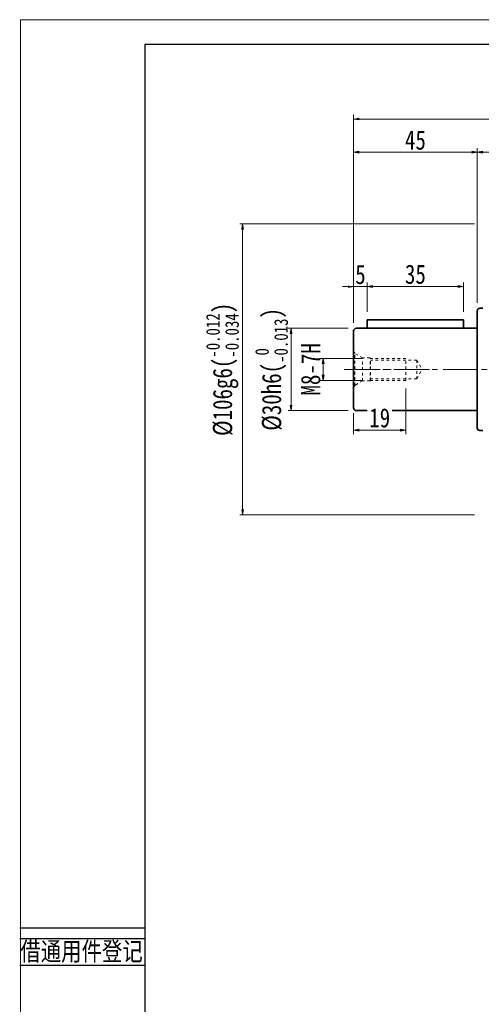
# Model space of a CAD drawing. Header units: millimetres. Extents: x -12 to 767, y -8 to 530.
# Tile 2 of 4: x -12 to 156, y 171 to 530. Entities that reach past the tile are written whole.
import ezdxf
from ezdxf.enums import TextEntityAlignment as Align

# ---------------------------------------------------------------- set-up
doc = ezdxf.new("R2010")
doc.units = ezdxf.units.MM
doc.linetypes.add('点画线', pattern=[18, 12, -2, 2, -2])
doc.linetypes.add('虚线', pattern=[2, 1, -1])
doc.layers.add('2细线层', color=4, linetype='Continuous')
doc.layers.add('6文字层', color=3, linetype='Continuous')
for name, color, linetype, lineweight in [('中心线层', 1, '点画线', 18), ('图框_外框线', 7, 'Continuous', 18), ('尺寸线层', 3, 'Continuous', 18), ('粗实线层', 7, 'Continuous', 35)]:
    doc.layers.add(name, color=color, linetype=linetype, lineweight=lineweight)
doc.styles.add('宋体', font='SimSun.ttf', dxfattribs={"width": 0.8})
doc.dimstyles.new('A水平标注$0', dxfattribs={"dimtxt": 3.5, "dimasz": 2, "dimexe": 1.5, "dimexo": 3, "dimgap": 1.1, "dimtad": 1, "dimtoh": 1, "dimdec": 4, "dimdsep": 46, "dimtxsty": '宋体', "dimblk": 'OPEN', "dimcen": 3, "dimclrd": 3, "dimclre": 3, "dimclrt": 6, "dimadec": 0, "dimazin": 0, "dimtm": 1e-09, "dimtfac": 1, "dimtdec": 4, "dimtix": 1, "dimtmove": 0, "dimatfit": 3, "dimldrblk": 'OPEN', "dimfxl": 0, "dimlwd": 13, "dimlwe": 13, "dimarcsym": 0})
doc.dimstyles.new('D直径标注φ25', dxfattribs={"dimtxt": 3.5, "dimasz": 2, "dimexe": 1, "dimexo": 3, "dimtad": 1, "dimtoh": 1, "dimdec": 1, "dimdsep": 46, "dimtxsty": '宋体', "dimblk": 'OPEN', "dimcen": 3, "dimclrd": 3, "dimclre": 3, "dimclrt": 130, "dimadec": 0, "dimazin": 0, "dimtm": 1e-09, "dimtfac": 1, "dimtdec": 1, "dimtmove": 0, "dimatfit": 0, "dimldrblk": 'OPEN', "dimfxl": 0, "dimlwd": 13, "dimlwe": 13, "dimarcsym": 0})
doc.dimstyles.new('螺孔(M8-7H)', dxfattribs={"dimtxt": 3.5, "dimasz": 2, "dimexe": 1.25, "dimexo": 3, "dimtad": 1, "dimtoh": 1, "dimdec": 4, "dimdsep": 46, "dimtxsty": '宋体', "dimblk": 'OPEN', "dimcen": 3, "dimclrd": 3, "dimclre": 3, "dimclrt": 2, "dimadec": 0, "dimazin": 0, "dimtm": 1e-09, "dimtfac": 1, "dimtdec": 4, "dimtmove": 0, "dimatfit": 3, "dimldrblk": 'OPEN', "dimfxl": 0, "dimlwd": 9, "dimlwe": 9, "dimarcsym": 0})

# ---------------------------------------------------------------- blocks, each defined once
blk = doc.blocks.new('_Open')
at = {"color": 0, "linetype": 'ByBlock', "lineweight": -2}
for p, q in [((-1, 0.17), (0, 0)), ((-1, -0.17), (0, 0)), ((0, 0), (-1, 0))]:
    blk.add_line(p, q, dxfattribs=at)
blk = doc.blocks.new('*D9')
at = {"layer": 'Defpoints', "color": 0, "transparency": 16777216}
for p in [(110.75, 417.73), (86.97, 387.73), (110.75, 387.73)]:
    blk.add_point(p, dxfattribs=at)
at = {"layer": '尺寸线层', "color": 3, "lineweight": 13, "transparency": 16777216}
for p, q in [((107.75, 417.73), (85.97, 417.73)), ((86.97, 415.73), (86.97, 389.73)), ((107.75, 387.73), (85.97, 387.73))]:
    blk.add_line(p, q, dxfattribs=at)
at = {"layer": '尺寸线层', "color": 3, "lineweight": 13, "transparency": 16777216, "xscale": 2, "yscale": 2, "zscale": 2}
for p, rotation in [((86.97, 417.73), 90), ((86.97, 387.73), 270)]:
    blk.add_blockref('_Open', p, dxfattribs=dict(at, rotation=rotation))
at = {"layer": '尺寸线层', "color": 130, "transparency": 16777216, "insert": (79.86, 402.73), "char_height": 7, "attachment_point": 5, "rotation": 90, "style": '宋体'}
blk.add_mtext('\\A1;%%C30h6({\\H0.707107x;\\S 0^ -0.013;})', dxfattribs=at)
blk = doc.blocks.new('*D10')
at = {"layer": 'Defpoints', "color": 0, "transparency": 16777216}
for p in [(156.75, 455.73), (69.34, 349.73), (156.75, 349.73)]:
    blk.add_point(p, dxfattribs=at)
at = {"layer": '尺寸线层', "color": 3, "lineweight": 13, "transparency": 16777216}
for p, q in [((153.75, 455.73), (68.34, 455.73)), ((69.34, 453.73), (69.34, 351.73)), ((153.75, 349.73), (68.34, 349.73))]:
    blk.add_line(p, q, dxfattribs=at)
at = {"layer": '尺寸线层', "color": 3, "lineweight": 13, "transparency": 16777216, "xscale": 2, "yscale": 2, "zscale": 2}
for p, rotation in [((69.34, 455.73), 90), ((69.34, 349.73), 270)]:
    blk.add_blockref('_Open', p, dxfattribs=dict(at, rotation=rotation))
at = {"layer": '尺寸线层', "color": 130, "transparency": 16777216, "insert": (62.01, 402.73), "char_height": 7, "attachment_point": 5, "rotation": 90, "style": '宋体'}
blk.add_mtext('\\A1;%%C106g6({\\H0.707107x;\\S-0.012^ -0.034;})', dxfattribs=at)
blk = doc.blocks.new('*D14')
at = {"layer": 'Defpoints', "color": 0, "transparency": 16777216}
for p in [(154.75, 481.82), (171.75, 457.73), (154.75, 423.98)]:
    blk.add_point(p, dxfattribs=at)
at = {"layer": '尺寸线层', "color": 3, "lineweight": 13, "transparency": 16777216}
for p, q in [((154.75, 426.98), (154.75, 483.32)), ((169.75, 481.82), (156.75, 481.82)), ((171.75, 460.73), (171.75, 483.32))]:
    blk.add_line(p, q, dxfattribs=at)
at = {"layer": '尺寸线层', "color": 3, "lineweight": 13, "transparency": 16777216, "xscale": 2, "yscale": 2, "zscale": 2, "rotation": 180}
blk.add_blockref('_Open', (154.75, 481.82), dxfattribs=at)
at = {"layer": '尺寸线层', "color": 3, "lineweight": 13, "transparency": 16777216, "xscale": 2, "yscale": 2, "zscale": 2}
blk.add_blockref('_Open', (171.75, 481.82), dxfattribs=at)
at = {"layer": '尺寸线层', "color": 6, "transparency": 16777216, "insert": (163.69, 486.22), "char_height": 7, "attachment_point": 5, "style": '宋体', "bg_fill": 3, "box_fill_scale": 1.1, "bg_fill_color": 257, "bg_fill_transparency": 0}
blk.add_mtext('17', dxfattribs=at)
blk = doc.blocks.new('*D15')
at = {"layer": 'Defpoints', "color": 0, "transparency": 16777216}
for p in [(109.75, 493.9), (109.75, 416.73), (278.75, 416.73)]:
    blk.add_point(p, dxfattribs=at)
at = {"layer": '尺寸线层', "color": 3, "lineweight": 13, "transparency": 16777216}
for p, q in [((109.75, 419.73), (109.75, 495.4)), ((278.75, 419.73), (278.75, 495.4)), ((276.75, 493.9), (111.75, 493.9))]:
    blk.add_line(p, q, dxfattribs=at)
at = {"layer": '尺寸线层', "color": 3, "lineweight": 13, "transparency": 16777216, "xscale": 2, "yscale": 2, "zscale": 2, "rotation": 180}
blk.add_blockref('_Open', (109.75, 493.9), dxfattribs=at)
at = {"layer": '尺寸线层', "color": 3, "lineweight": 13, "transparency": 16777216, "xscale": 2, "yscale": 2, "zscale": 2}
blk.add_blockref('_Open', (278.75, 493.9), dxfattribs=at)
at = {"layer": '尺寸线层', "color": 6, "transparency": 16777216, "insert": (194.25, 498.32), "char_height": 7, "attachment_point": 5, "style": '宋体', "bg_fill": 3, "box_fill_scale": 1.1, "bg_fill_color": 257, "bg_fill_transparency": 0}
blk.add_mtext('169', dxfattribs=at)
blk = doc.blocks.new('*D22')
at = {"layer": 'Defpoints', "color": 0, "transparency": 16777216}
for p in [(114.75, 420.73), (109.75, 416.73)]:
    blk.add_point(p, dxfattribs=at)
at = {"layer": '尺寸线层', "color": 3, "lineweight": 13, "transparency": 16777216}
for p, q in [((109.75, 419.73), (109.75, 434.36)), ((114.75, 423.73), (114.75, 434.36)), ((107.75, 432.86), (105.75, 432.86)), ((109.75, 432.86), (114.75, 432.86)), ((116.75, 432.86), (118.75, 432.86))]:
    blk.add_line(p, q, dxfattribs=at)
at = {"layer": '尺寸线层', "color": 3, "lineweight": 13, "transparency": 16777216, "xscale": 2, "yscale": 2, "zscale": 2}
blk.add_blockref('_Open', (109.75, 432.86), dxfattribs=at)
at = {"layer": '尺寸线层', "color": 3, "lineweight": 13, "transparency": 16777216, "xscale": 2, "yscale": 2, "zscale": 2, "rotation": 180}
blk.add_blockref('_Open', (114.75, 432.86), dxfattribs=at)
at = {"layer": '尺寸线层', "color": 6, "transparency": 16777216, "insert": (112.25, 437.24), "char_height": 7, "attachment_point": 5, "style": '宋体', "bg_fill": 3, "box_fill_scale": 1.1, "bg_fill_color": 257, "bg_fill_transparency": 0}
blk.add_mtext('5', dxfattribs=at)
at = {"layer": 'Defpoints', "color": 0, "transparency": 16777216}
blk.add_point((114.75, 432.86), dxfattribs=at)
blk = doc.blocks.new('*D23')
at = {"layer": 'Defpoints', "color": 0, "transparency": 16777216}
for p in [(149.75, 432.92), (114.75, 420.73), (149.75, 420.73)]:
    blk.add_point(p, dxfattribs=at)
at = {"layer": '尺寸线层', "color": 3, "lineweight": 13, "transparency": 16777216}
for p, q in [((114.75, 423.73), (114.75, 434.42)), ((149.75, 423.73), (149.75, 434.42)), ((116.75, 432.92), (147.75, 432.92))]:
    blk.add_line(p, q, dxfattribs=at)
at = {"layer": '尺寸线层', "color": 3, "lineweight": 13, "transparency": 16777216, "xscale": 2, "yscale": 2, "zscale": 2, "rotation": 180}
blk.add_blockref('_Open', (114.75, 432.92), dxfattribs=at)
at = {"layer": '尺寸线层', "color": 3, "lineweight": 13, "transparency": 16777216, "xscale": 2, "yscale": 2, "zscale": 2}
blk.add_blockref('_Open', (149.75, 432.92), dxfattribs=at)
at = {"layer": '尺寸线层', "color": 6, "transparency": 16777216, "insert": (132.25, 437.34), "char_height": 7, "attachment_point": 5, "style": '宋体', "bg_fill": 3, "box_fill_scale": 1.1, "bg_fill_color": 257, "bg_fill_transparency": 0}
blk.add_mtext('35', dxfattribs=at)
blk = doc.blocks.new('*D24')
at = {"layer": 'Defpoints', "color": 0, "transparency": 16777216}
for p in [(154.75, 481.82), (154.75, 423.98), (109.75, 416.73)]:
    blk.add_point(p, dxfattribs=at)
at = {"layer": '尺寸线层', "color": 3, "lineweight": 13, "transparency": 16777216}
for p, q in [((109.75, 419.73), (109.75, 483.32)), ((111.75, 481.82), (152.75, 481.82)), ((154.75, 426.98), (154.75, 483.32))]:
    blk.add_line(p, q, dxfattribs=at)
at = {"layer": '尺寸线层', "color": 3, "lineweight": 13, "transparency": 16777216, "xscale": 2, "yscale": 2, "zscale": 2}
for p, rotation in [((109.75, 481.82), 179.9999999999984), ((154.75, 481.82), 359.9999999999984)]:
    blk.add_blockref('_Open', p, dxfattribs=dict(at, rotation=rotation))
at = {"layer": '尺寸线层', "color": 6, "transparency": 16777216, "insert": (132.25, 486.2), "char_height": 7, "attachment_point": 5, "style": '宋体', "bg_fill": 3, "box_fill_scale": 1.1, "bg_fill_color": 257, "bg_fill_transparency": 0}
blk.add_mtext('45', dxfattribs=at)
blk = doc.blocks.new('m8-11111_3_1')
at = {"layer": '中心线层', "linetype": '点画线', "lineweight": 18}
blk.add_line((27.67, 0), (-2.1, 0), dxfattribs=at)
at = {"layer": '粗实线层', "color": 6, "linetype": '虚线', "lineweight": 18}
for p, q in [((0, -6.6), (0, 6.6)), ((0, 6.6), (0.43, 5.86)), ((3.3, 4.2), (0.43, 5.86)), ((0.43, -5.86), (0.43, 5.86)), ((6, 4.2), (3.3, 4.2)), ((3.3, -4.2), (3.3, 4.2)), ((6.2, 4), (6, 4.2)), ((6, -4.2), (6, 4.2)), ((19, 4), (6.2, 4)), ((6.2, -4), (6.2, 4)), ((19, -4), (19, 4)), ((23, 3.4), (6.2, 3.4)), ((23, 3.4), (24.96, 0)), ((23, 3.4), (23, -3.4)), ((23, -3.4), (24.96, 0)), ((23, -3.4), (6.2, -3.4)), ((0, -6.6), (0.43, -5.86)), ((3.3, -4.2), (0.43, -5.86)), ((6, -4.2), (3.3, -4.2)), ((6.2, -4), (6, -4.2)), ((19, -4), (6.2, -4))]:
    blk.add_line(p, q, dxfattribs=at)
blk = doc.blocks.new('*D25')
at = {"layer": 'Defpoints', "color": 0, "transparency": 16777216}
for p in [(115.95, 406.73), (98.64, 398.73), (115.95, 398.73)]:
    blk.add_point(p, dxfattribs=at)
at = {"layer": '尺寸线层', "color": 3, "lineweight": 9, "transparency": 16777216}
for p, q in [((112.95, 406.73), (97.39, 406.73)), ((98.64, 404.73), (98.64, 400.73)), ((112.95, 398.73), (97.39, 398.73))]:
    blk.add_line(p, q, dxfattribs=at)
at = {"layer": '尺寸线层', "color": 3, "lineweight": 9, "transparency": 16777216, "xscale": 2, "yscale": 2, "zscale": 2}
for p, rotation in [((98.64, 406.73), 90), ((98.64, 398.73), 270)]:
    blk.add_blockref('_Open', p, dxfattribs=dict(at, rotation=rotation))
at = {"layer": '尺寸线层', "color": 2, "transparency": 16777216, "insert": (94.14, 402.73), "char_height": 7, "attachment_point": 5, "rotation": 90, "style": '宋体'}
blk.add_mtext('M8-7H', dxfattribs=at)
blk = doc.blocks.new('*D26')
at = {"layer": 'Defpoints', "color": 0, "transparency": 16777216}
for p in [(128.75, 398.73), (109.75, 389.73), (128.75, 380.61)]:
    blk.add_point(p, dxfattribs=at)
at = {"layer": '尺寸线层', "color": 3, "lineweight": 13, "transparency": 16777216}
for p, q in [((128.75, 395.73), (128.75, 379.11)), ((109.75, 386.73), (109.75, 379.11)), ((111.75, 380.61), (126.75, 380.61))]:
    blk.add_line(p, q, dxfattribs=at)
at = {"layer": '尺寸线层', "color": 3, "lineweight": 13, "transparency": 16777216, "xscale": 2, "yscale": 2, "zscale": 2, "rotation": 180}
blk.add_blockref('_Open', (109.75, 380.61), dxfattribs=at)
at = {"layer": '尺寸线层', "color": 3, "lineweight": 13, "transparency": 16777216, "xscale": 2, "yscale": 2, "zscale": 2}
blk.add_blockref('_Open', (128.75, 380.61), dxfattribs=at)
at = {"layer": '尺寸线层', "color": 6, "transparency": 16777216, "insert": (119.25, 385.03), "char_height": 7, "attachment_point": 5, "style": '宋体', "bg_fill": 3, "box_fill_scale": 1.1, "bg_fill_color": 257, "bg_fill_transparency": 0}
blk.add_mtext('19', dxfattribs=at)

msp = doc.modelspace()

# ---------------------------------------------------------------- linework, layer by layer
at = {"layer": '2细线层'}
for p, q in [((-11.83167, 199.35844), (33.70808, 199.35844)), ((-11.83167, 195.46808), (33.70808, 195.46808)), ((-11.83167, 185.74219), (33.70808, 185.74219))]:
    msp.add_line(p, q, dxfattribs=at)
at = {"layer": '中心线层'}
msp.add_line((106.34038, 402.72567), (286.47641, 402.72567), dxfattribs=at)
at = {"layer": '粗实线层'}
for p, q in [((154.7501, 381.47567), (154.7501, 423.97567)), ((156.7501, 424.97567), (155.7501, 424.97567)), ((110.7501, 387.72567), (154.7501, 387.72567)), ((156.7501, 380.47567), (155.7501, 380.47567))]:
    msp.add_line(p, q, dxfattribs=at)
for centre, start, end in [((155.7501, 423.97567), 89.9999999, 179.9999999), ((110.7501, 388.72567), 180, 270), ((155.7501, 381.47567), 180, 270)]:
    msp.add_arc(centre, 1, start, end, dxfattribs=at)

# ---------------------------------------------------------------- block references
msp.add_blockref('m8-11111_3_1', (109.7501, 402.72567), dxfattribs=at)

# ---------------------------------------------------------------- texts
at = {"layer": '6文字层', "color": 3, "style": '宋体', "width": 0.8}
msp.add_text('借通用件登记', height=6.808125, dxfattribs=at).set_placement((10.69125, 190.86304), align=Align.MIDDLE)

# ---------------------------------------------------------------- dimensions: what is measured, and where the dimension line sits
at = {"layer": '尺寸线层'}
for base, p1, p2, text, picture, middle in [((69.34376, 349.72567), (156.7501, 455.72567), (156.7501, 349.72567), '\\A1;%%C106g6({\\H0.707107x;\\S-0.012^ -0.034;})', '*D10', (69.34376, 402.72567)), ((86.96964, 387.72567), (110.7501, 417.72567), (110.7501, 387.72567), '\\A1;%%C30h6({\\H0.707107x;\\S 0^ -0.013;})', '*D9', (86.96964, 402.72567))]:
    dim = msp.add_linear_dim(base=base, p1=p1, p2=p2, angle=270, text=text, dimstyle='D直径标注φ25', override={"dimtxt": 7, "dimgap": 1, "dimpost": 'φ<>', "dimtfill": 0}, dxfattribs=at)
    dim.commit()
    dim.dimension.update_dxf_attribs({"geometry": picture, "text_midpoint": middle, "dimtype": 160})

# ---------------------------------------------------------------- next in the draw order: dimensions: what is measured, and where the dimension line sits
dim = msp.add_linear_dim(base=(154.7501, 481.81694), p1=(171.7501, 457.72567), p2=(154.7501, 423.97567), dimstyle='A水平标注$0', override={"dimtxt": 7, "dimgap": 1, "dimdec": 1, "dimpost": '<>', "dimblk": 'Open', "dimtvp": 0.1, "dimtfill": 1, "dimtfillclr": 256}, dxfattribs=at)
dim.commit()
dim.dimension.update_dxf_attribs({"geometry": '*D14', "text_midpoint": (163.69346, 481.81694), "dimtype": 160})

# ---------------------------------------------------------------- next in the draw order: dimensions: what is measured, and where the dimension line sits
dim = msp.add_linear_dim(base=(109.7501, 493.90171), p1=(278.7501, 416.72567), p2=(109.7501, 416.72567), dimstyle='A水平标注$0', override={"dimtxt": 7, "dimgap": 1, "dimdec": 1, "dimpost": '<>', "dimblk": 'Open', "dimtvp": 0.1, "dimtfill": 1, "dimtfillclr": 256}, dxfattribs=at)
dim.commit()
dim.dimension.update_dxf_attribs({"geometry": '*D15', "text_midpoint": (194.2501, 493.90171), "dimtype": 160})

# ---------------------------------------------------------------- next in the draw order: linework, layer by layer
at = {"layer": '粗实线层'}
for p, q in [((114.7501, 417.72567), (114.7501, 420.72567)), ((114.7501, 420.72567), (149.7501, 420.72567)), ((149.7501, 420.72567), (149.7501, 417.72567)), ((109.7501, 416.72567), (109.7501, 388.72567)), ((154.7501, 417.72567), (110.7501, 417.72567))]:
    msp.add_line(p, q, dxfattribs=at)
msp.add_arc((110.7501, 416.72567), 1, 90.0000002, 180.0000002, dxfattribs=at)

# ---------------------------------------------------------------- next in the draw order: dimensions: what is measured, and where the dimension line sits
at = {"layer": '尺寸线层'}
dim = msp.add_linear_dim(base=(114.7501, 432.85975), p1=(109.7501, 416.72567), p2=(114.7501, 420.72567), dimstyle='A水平标注$0', override={"dimtxt": 7, "dimgap": 1, "dimdec": 1, "dimpost": '<>', "dimblk": 'Open', "dimtvp": 0.1, "dimtfill": 1, "dimtfillclr": 256}, dxfattribs=at)
dim.commit()
dim.dimension.update_dxf_attribs({"geometry": '*D22', "text_midpoint": (112.2501, 432.85975), "dimtype": 160})

# ---------------------------------------------------------------- next in the draw order: dimensions: what is measured, and where the dimension line sits
dim = msp.add_linear_dim(base=(149.7501, 432.91812), p1=(114.7501, 420.72567), p2=(149.7501, 420.72567), dimstyle='A水平标注$0', override={"dimtxt": 7, "dimgap": 1, "dimdec": 1, "dimpost": '<>', "dimblk": 'Open', "dimtvp": 0.1, "dimtfill": 1, "dimtfillclr": 256}, dxfattribs=at)
dim.commit()
dim.dimension.update_dxf_attribs({"geometry": '*D23', "text_midpoint": (132.2501, 432.91812), "dimtype": 160})

# ---------------------------------------------------------------- next in the draw order: dimensions: what is measured, and where the dimension line sits
dim = msp.add_linear_dim(base=(154.7501, 481.81694), p1=(109.7501, 416.72567), p2=(154.7501, 423.97567), dimstyle='A水平标注$0', override={"dimtxt": 7, "dimgap": 1, "dimdec": 1, "dimpost": '<>', "dimblk": 'Open', "dimtvp": 0.1, "dimtfill": 1, "dimtfillclr": 256}, dxfattribs=at)
dim.commit()
dim.dimension.update_dxf_attribs({"geometry": '*D24', "text_midpoint": (132.2501, 481.81694), "dimtype": 160})

# ---------------------------------------------------------------- next in the draw order: dimensions: what is measured, and where the dimension line sits
dim = msp.add_linear_dim(base=(98.64063, 398.72567), p1=(115.9501, 406.72567), p2=(115.9501, 398.72567), angle=270, dimstyle='螺孔(M8-7H)', override={"dimtxt": 7, "dimgap": 1, "dimpost": 'M<>-7H', "dimtfill": 0}, dxfattribs=at)
dim.commit()
dim.dimension.update_dxf_attribs({"geometry": '*D25', "text_midpoint": (98.64063, 402.72567), "dimtype": 160})

# ---------------------------------------------------------------- next in the draw order: dimensions: what is measured, and where the dimension line sits
dim = msp.add_linear_dim(base=(128.7501, 380.60702), p1=(109.7501, 389.72567), p2=(128.7501, 398.72567), dimstyle='A水平标注$0', override={"dimtxt": 7, "dimgap": 1, "dimdec": 1, "dimpost": '<>', "dimblk": 'Open', "dimtvp": 0.1, "dimtfill": 1, "dimtfillclr": 256}, dxfattribs=at)
dim.commit()
dim.dimension.update_dxf_attribs({"geometry": '*D26', "text_midpoint": (119.2501, 380.60702), "dimtype": 160})

# ---------------------------------------------------------------- next in the draw order: linework, layer by layer
at = {"layer": '图框_外框线', "color": 3}
msp.add_lwpolyline([(-11.59506, -8.1104), (749.49761, -8.1104), (749.49761, 530.09085), (-11.59506, 530.09085)], close=True, dxfattribs=at)
at = {"layer": '图框_外框线', "color": 3, "lineweight": 25}
msp.add_lwpolyline([(33.70808, 0.95023), (740.43698, 0.95023), (740.43698, 521.03022), (33.70808, 521.03022)], close=True, dxfattribs=at)

doc.saveas('drawing.dxf')
